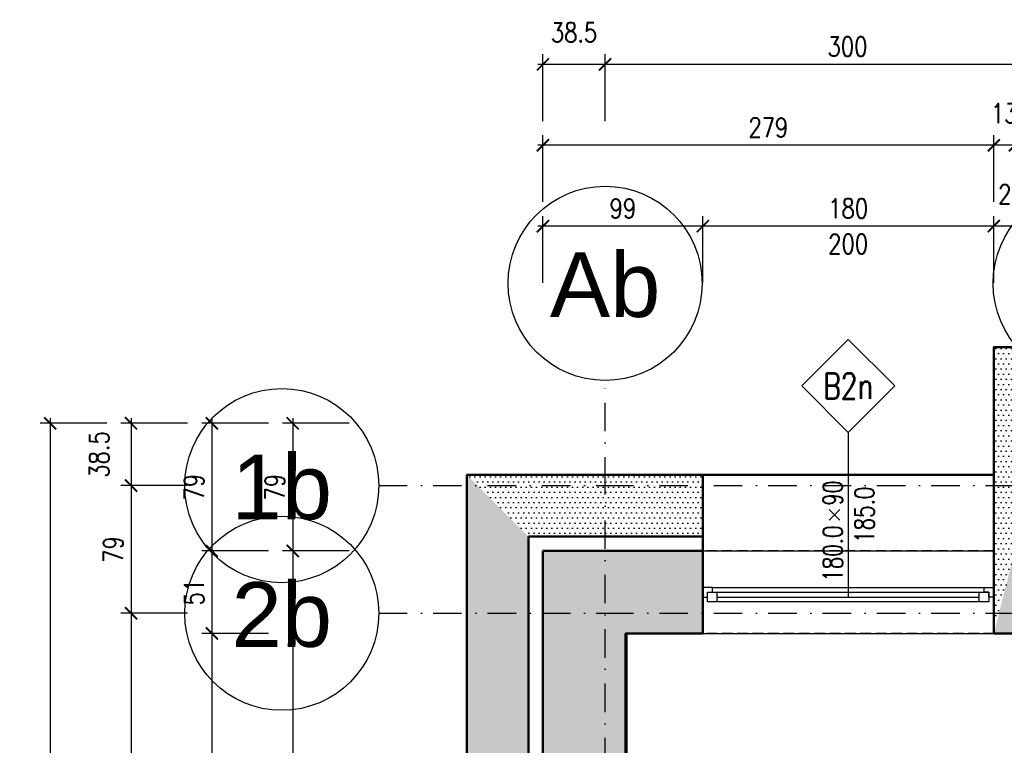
# Model space of a CAD drawing. Header units: millimetres. Extents: x 489 to 7736, y 461 to 5981.
# Tile 10 of 62: x 1513 to 2122, y 2472 to 2921. Entities that reach past the tile are written whole.
import ezdxf
from ezdxf.enums import TextEntityAlignment as Align

# ---------------------------------------------------------------- set-up
doc = ezdxf.new("R2010")
doc.units = ezdxf.units.MM
doc.linetypes.add('DOT___DASHED', pattern=[33.523888, 17.638888, -8.819444, 0.01, -7.055556])
doc.linetypes.add('HIDDEN', pattern=[9.525, 6.35, -3.175])
for name, color, linetype in [('WK-EtykOkna', 11, 'Continuous'), ('WK-Okna', 143, 'Continuous'), ('WK-Otwory', 9, 'Continuous'), ('WK-Siatka', 240, 'DOT___DASHED'), ('WK-Wymiary', 8, 'Continuous'), ('WK-Ściany', 7, 'Continuous')]:
    doc.layers.add(name, color=color, linetype=linetype)
doc.layers.add('WK-Pomieszczenia', color=173, linetype='Continuous', plot=False)
doc.layers.add('WK-widok', color=8, linetype='Continuous', lineweight=0)
doc.styles.add('Arial', font='micross.ttf', dxfattribs={"width": 0.9})
doc.styles.add('RomanS-Narrow', font='romans.shx', dxfattribs={"width": 0.8})
doc.dimstyles.new('AEC Dimension 1-50', dxfattribs={"dimtxt": 12, "dimasz": 0.075, "dimexe": 6.25, "dimexo": 0, "dimgap": 5, "dimtad": 1, "dimdec": 1, "dimrnd": 0.5, "dimzin": 9, "dimdsep": 46, "dimtxsty": 'RomanS-Narrow', "dimblk": 'ARCHTICK', "dimcen": 0.125, "dimdle": 3.125, "dimclrd": 8, "dimclre": 8, "dimclrt": 256, "dimadec": 1, "dimazin": 0, "dimtfac": 1, "dimtdec": 1, "dimtmove": 2, "dimatfit": 2, "dimfxl": 0, "dimtolj": 1, "dimtzin": 0, "dimarcsym": 0})
pattern_1 = [(0, (699.431, 930.084), (1.5875, 3.175), [0, -3.175])]
pattern_2 = [(360, (699.431, 930.084), (1.5875, 3.175), [0, -3.175])]

# ---------------------------------------------------------------- blocks, each defined once
blk = doc.blocks.new('WK_WindowTag01_50_P')
for p, q in [((0, 2.543), (0, 0)), ((-0.296, 1.353), (-0.133, 1.19)), ((-0.133, 1.353), (-0.296, 1.19))]:
    blk.add_line(p, q)
blk.add_lwpolyline([(0, 2.543), (0.719, 3.262), (0, 3.981), (-0.719, 3.262)], close=True)
at = {"color": 0, "linetype": 'ByBlock', "lineweight": -2, "style": 'RomanS-Narrow', "width": 0.75}
blk.add_attdef('OKNA_OBIEKTY:WYSOKOŚĆ', text='', height=0.3, rotation=90, dxfattribs=at).set_placement((0, 1.412), align=Align.BOTTOM_LEFT)
at = {"color": 0, "linetype": 'ByBlock', "lineweight": -2, "style": 'RomanS-Narrow', "width": 0.75, "flags": 8}
blk.add_attdef('OKNA_OBIEKTY:SYMBOL', text='', height=0.4, dxfattribs=at).set_placement((0, 3.262), align=Align.MIDDLE)
at = {"color": 0, "linetype": 'ByBlock', "lineweight": -2, "style": 'RomanS-Narrow', "width": 0.75}
blk.add_attdef('OKNA_OBIEKTY:PARAPET', text='', height=0.3, rotation=90, dxfattribs=at).set_placement((0.099, 1.271), align=Align.TOP_CENTER)
blk.add_attdef('OKNA_OBIEKTY:SZEROKOŚĆ', text='', height=0.3, rotation=90, dxfattribs=at).set_placement((0, 1.106), align=Align.BOTTOM_RIGHT)
blk = doc.blocks.new('_ArchTick')
at = {"color": 0, "linetype": 'ByBlock', "const_width": 15}
blk.add_lwpolyline([(-50, -50), (50, 50)], dxfattribs=at)
blk = doc.blocks.new('*D988')
at = {"layer": 'Defpoints', "color": 0}
for p in [(1717.05, 2671.31), (1682.05, 2592.41), (1717.05, 2592.41)]:
    blk.add_point(p, dxfattribs=at)
at = {"layer": 'WK-Wymiary', "color": 8, "linetype": 'Continuous', "lineweight": -2, "ltscale": 1.3}
for p, q in [((1682.05, 2674.44), (1682.05, 2589.28)), ((1717.05, 2671.31), (1675.8, 2671.31)), ((1717.05, 2592.41), (1675.8, 2592.41))]:
    blk.add_line(p, q, dxfattribs=at)
at = {"layer": 'WK-Wymiary', "color": 8, "linetype": 'ByBlock', "lineweight": -2, "xscale": 0.075, "yscale": 0.075, "zscale": 0.075}
for p, rotation in [((1682.05, 2671.31), 90), ((1682.05, 2592.41), 270)]:
    blk.add_blockref('_ArchTick', p, dxfattribs=dict(at, rotation=rotation))
at = {"layer": 'WK-Wymiary', "lineweight": -3, "insert": (1671.05, 2631.86), "char_height": 12, "attachment_point": 5, "rotation": 90, "style": 'RomanS-Narrow'}
blk.add_mtext('\\A1;\\A1;79', dxfattribs=at)
blk = doc.blocks.new('*D989')
at = {"layer": 'Defpoints', "color": 0}
for p in [(1717.05, 2592.41), (1682.05, 1964.2), (1717.05, 1964.2)]:
    blk.add_point(p, dxfattribs=at)
at = {"layer": 'WK-Wymiary', "color": 8, "linetype": 'Continuous', "lineweight": -2, "ltscale": 1.3}
for p, q in [((1682.05, 2595.53), (1682.05, 1961.08)), ((1717.05, 2592.41), (1675.8, 2592.41)), ((1717.05, 1964.2), (1675.8, 1964.2))]:
    blk.add_line(p, q, dxfattribs=at)
at = {"layer": 'WK-Wymiary', "color": 8, "linetype": 'ByBlock', "lineweight": -2, "xscale": 0.075, "yscale": 0.075, "zscale": 0.075}
for p, rotation in [((1682.05, 2592.41), 90), ((1682.05, 1964.2), 270)]:
    blk.add_blockref('_ArchTick', p, dxfattribs=dict(at, rotation=rotation))
at = {"layer": 'WK-Wymiary', "lineweight": -3, "insert": (1671.05, 2278.31), "char_height": 12, "attachment_point": 5, "rotation": 90, "style": 'RomanS-Narrow'}
blk.add_mtext('\\A1;\\A1;628', dxfattribs=at)
blk = doc.blocks.new('*D997')
at = {"layer": 'Defpoints', "color": 0}
for p in [(1667.05, 2671.31), (1632.05, 2592.41), (1667.05, 2592.41)]:
    blk.add_point(p, dxfattribs=at)
at = {"layer": 'WK-Wymiary', "color": 8, "linetype": 'Continuous', "lineweight": -2, "ltscale": 1.3}
for p, q in [((1632.05, 2674.44), (1632.05, 2589.28)), ((1667.05, 2671.31), (1625.8, 2671.31)), ((1667.05, 2592.41), (1625.8, 2592.41))]:
    blk.add_line(p, q, dxfattribs=at)
at = {"layer": 'WK-Wymiary', "color": 8, "linetype": 'ByBlock', "lineweight": -2, "xscale": 0.075, "yscale": 0.075, "zscale": 0.075}
for p, rotation in [((1632.05, 2671.31), 90), ((1632.05, 2592.41), 270)]:
    blk.add_blockref('_ArchTick', p, dxfattribs=dict(at, rotation=rotation))
at = {"layer": 'WK-Wymiary', "lineweight": -3, "insert": (1621.05, 2631.86), "char_height": 12, "attachment_point": 5, "rotation": 90, "style": 'RomanS-Narrow'}
blk.add_mtext('\\A1;\\A1;79', dxfattribs=at)
blk = doc.blocks.new('*D998')
at = {"layer": 'Defpoints', "color": 0}
for p in [(1667.05, 2592.41), (1632.05, 2541.41), (1667.05, 2541.41)]:
    blk.add_point(p, dxfattribs=at)
at = {"layer": 'WK-Wymiary', "color": 8, "linetype": 'Continuous', "lineweight": -2, "ltscale": 1.3}
for p, q in [((1632.05, 2595.53), (1632.05, 2538.28)), ((1667.05, 2592.41), (1625.8, 2592.41)), ((1667.05, 2541.41), (1625.8, 2541.41))]:
    blk.add_line(p, q, dxfattribs=at)
at = {"layer": 'WK-Wymiary', "color": 8, "linetype": 'ByBlock', "lineweight": -2, "xscale": 0.075, "yscale": 0.075, "zscale": 0.075}
for p, rotation in [((1632.05, 2592.41), 90), ((1632.05, 2541.41), 270)]:
    blk.add_blockref('_ArchTick', p, dxfattribs=dict(at, rotation=rotation))
at = {"layer": 'WK-Wymiary', "lineweight": -3, "insert": (1621.05, 2566.91), "char_height": 12, "attachment_point": 5, "rotation": 90, "style": 'RomanS-Narrow'}
blk.add_mtext('\\A1;\\A1;51', dxfattribs=at)
blk = doc.blocks.new('*D999')
at = {"layer": 'Defpoints', "color": 0}
for p in [(1667.05, 2541.41), (1632.05, 1083.86), (1667.05, 1083.86)]:
    blk.add_point(p, dxfattribs=at)
at = {"layer": 'WK-Wymiary', "color": 8, "linetype": 'Continuous', "lineweight": -2, "ltscale": 1.3}
for p, q in [((1667.05, 2541.41), (1625.8, 2541.41)), ((1632.05, 2544.53), (1632.05, 1080.74)), ((1667.05, 1083.86), (1625.8, 1083.86))]:
    blk.add_line(p, q, dxfattribs=at)
at = {"layer": 'WK-Wymiary', "color": 8, "linetype": 'ByBlock', "lineweight": -2, "xscale": 0.075, "yscale": 0.075, "zscale": 0.075}
for p, rotation in [((1632.05, 2541.41), 90), ((1632.05, 1083.86), 270)]:
    blk.add_blockref('_ArchTick', p, dxfattribs=dict(at, rotation=rotation))
at = {"layer": 'WK-Wymiary', "lineweight": -3, "insert": (1621.05, 1812.64), "char_height": 12, "attachment_point": 5, "rotation": 90, "style": 'RomanS-Narrow'}
blk.add_mtext('\\A1;\\A1;1457.5', dxfattribs=at)
blk = doc.blocks.new('*D1002')
at = {"layer": 'Defpoints', "color": 0}
for p in [(1617.05, 2671.31), (1582.05, 2632.81), (1617.05, 2632.81)]:
    blk.add_point(p, dxfattribs=at)
at = {"layer": 'WK-Wymiary', "color": 8, "linetype": 'Continuous', "lineweight": -2, "ltscale": 1.3}
for p, q in [((1582.05, 2674.44), (1582.05, 2629.69)), ((1617.05, 2671.31), (1575.8, 2671.31)), ((1617.05, 2632.81), (1575.8, 2632.81))]:
    blk.add_line(p, q, dxfattribs=at)
at = {"layer": 'WK-Wymiary', "color": 8, "linetype": 'ByBlock', "lineweight": -2, "xscale": 0.075, "yscale": 0.075, "zscale": 0.075}
for p, rotation in [((1582.05, 2671.31), 90), ((1582.05, 2632.81), 270)]:
    blk.add_blockref('_ArchTick', p, dxfattribs=dict(at, rotation=rotation))
at = {"layer": 'WK-Wymiary', "lineweight": -3, "insert": (1562.3, 2652.06), "char_height": 12, "attachment_point": 5, "rotation": 90, "style": 'RomanS-Narrow'}
blk.add_mtext('\\A1;\\A1;38.5', dxfattribs=at)
blk = doc.blocks.new('*D1003')
at = {"layer": 'Defpoints', "color": 0}
for p in [(1617.05, 2632.81), (1582.05, 2553.91), (1617.05, 2553.91)]:
    blk.add_point(p, dxfattribs=at)
at = {"layer": 'WK-Wymiary', "color": 8, "linetype": 'Continuous', "lineweight": -2, "ltscale": 1.3}
for p, q in [((1617.05, 2632.81), (1575.8, 2632.81)), ((1582.05, 2635.94), (1582.05, 2550.78)), ((1617.05, 2553.91), (1575.8, 2553.91))]:
    blk.add_line(p, q, dxfattribs=at)
at = {"layer": 'WK-Wymiary', "color": 8, "linetype": 'ByBlock', "lineweight": -2, "xscale": 0.075, "yscale": 0.075, "zscale": 0.075}
for p, rotation in [((1582.05, 2632.81), 90), ((1582.05, 2553.91), 270)]:
    blk.add_blockref('_ArchTick', p, dxfattribs=dict(at, rotation=rotation))
at = {"layer": 'WK-Wymiary', "lineweight": -3, "insert": (1571.05, 2593.36), "char_height": 12, "attachment_point": 5, "rotation": 90, "style": 'RomanS-Narrow'}
blk.add_mtext('\\A1;\\A1;79', dxfattribs=at)
blk = doc.blocks.new('*D1004')
at = {"layer": 'Defpoints', "color": 0}
for p in [(1617.05, 2553.91), (1582.05, 2018.97), (1617.05, 2018.97)]:
    blk.add_point(p, dxfattribs=at)
at = {"layer": 'WK-Wymiary', "color": 8, "linetype": 'Continuous', "lineweight": -2, "ltscale": 1.3}
for p, q in [((1617.05, 2553.91), (1575.8, 2553.91)), ((1582.05, 2557.03), (1582.05, 2015.85)), ((1617.05, 2018.97), (1575.8, 2018.97))]:
    blk.add_line(p, q, dxfattribs=at)
at = {"layer": 'WK-Wymiary', "color": 8, "linetype": 'ByBlock', "lineweight": -2, "xscale": 0.075, "yscale": 0.075, "zscale": 0.075}
for p, rotation in [((1582.05, 2553.91), 90), ((1582.05, 2018.97), 270)]:
    blk.add_blockref('_ArchTick', p, dxfattribs=dict(at, rotation=rotation))
at = {"layer": 'WK-Wymiary', "lineweight": -3, "insert": (1571.05, 2286.44), "char_height": 12, "attachment_point": 5, "rotation": 90, "style": 'RomanS-Narrow'}
blk.add_mtext('\\A1;\\A1;535', dxfattribs=at)
blk = doc.blocks.new('*D1009')
at = {"layer": 'Defpoints', "color": 0}
for p in [(1567.05, 2671.31), (1532.05, 908.08), (1567.05, 908.08)]:
    blk.add_point(p, dxfattribs=at)
at = {"layer": 'WK-Wymiary', "color": 8, "linetype": 'Continuous', "lineweight": -2, "ltscale": 1.3}
for p, q in [((1532.05, 2674.44), (1532.05, 904.96)), ((1567.05, 2671.31), (1525.8, 2671.31)), ((1567.05, 908.08), (1525.8, 908.08))]:
    blk.add_line(p, q, dxfattribs=at)
at = {"layer": 'WK-Wymiary', "color": 8, "linetype": 'ByBlock', "lineweight": -2, "xscale": 0.075, "yscale": 0.075, "zscale": 0.075}
for p, rotation in [((1532.05, 2671.31), 90), ((1532.05, 908.08), 270)]:
    blk.add_blockref('_ArchTick', p, dxfattribs=dict(at, rotation=rotation))
at = {"layer": 'WK-Wymiary', "lineweight": -3, "insert": (1521.05, 1789.7), "char_height": 12, "attachment_point": 5, "rotation": 90, "style": 'RomanS-Narrow'}
blk.add_mtext('\\A1;\\A1;1763', dxfattribs=at)
blk = doc.blocks.new('*D1028')
at = {"layer": 'Defpoints', "color": 0}
for p in [(2115.72, 2793.16), (2115.72, 2758.16), (2137.76, 2758.16)]:
    blk.add_point(p, dxfattribs=at)
at = {"layer": 'WK-Wymiary', "color": 8, "linetype": 'Continuous', "lineweight": -2, "ltscale": 1.3}
for p, q in [((2115.72, 2758.16), (2115.72, 2799.41)), ((2137.76, 2758.16), (2137.76, 2799.41)), ((2140.88, 2793.16), (2112.59, 2793.16))]:
    blk.add_line(p, q, dxfattribs=at)
at = {"layer": 'WK-Wymiary', "color": 8, "linetype": 'ByBlock', "lineweight": -2, "xscale": 0.075, "yscale": 0.075, "zscale": 0.075, "rotation": 180}
blk.add_blockref('_ArchTick', (2115.72, 2793.16), dxfattribs=at)
at = {"layer": 'WK-Wymiary', "color": 8, "linetype": 'ByBlock', "lineweight": -2, "xscale": 0.075, "yscale": 0.075, "zscale": 0.075}
blk.add_blockref('_ArchTick', (2137.76, 2793.16), dxfattribs=at)
at = {"layer": 'WK-Wymiary', "lineweight": -3, "insert": (2126.74, 2812.91), "char_height": 12, "attachment_point": 5, "style": 'RomanS-Narrow'}
blk.add_mtext('\\A1;\\A1;22', dxfattribs=at)
blk = doc.blocks.new('*D1029')
at = {"layer": 'Defpoints', "color": 0}
for p in [(1935.72, 2793.16), (1935.72, 2758.16), (2115.72, 2758.16)]:
    blk.add_point(p, dxfattribs=at)
at = {"layer": 'WK-Wymiary', "color": 8, "linetype": 'Continuous', "lineweight": -2, "ltscale": 1.3}
for p, q in [((1935.72, 2758.16), (1935.72, 2799.41)), ((2115.72, 2758.16), (2115.72, 2799.41)), ((2118.84, 2793.16), (1932.59, 2793.16))]:
    blk.add_line(p, q, dxfattribs=at)
at = {"layer": 'WK-Wymiary', "color": 8, "linetype": 'ByBlock', "lineweight": -2, "xscale": 0.075, "yscale": 0.075, "zscale": 0.075, "rotation": 180}
blk.add_blockref('_ArchTick', (1935.72, 2793.16), dxfattribs=at)
at = {"layer": 'WK-Wymiary', "color": 8, "linetype": 'ByBlock', "lineweight": -2, "xscale": 0.075, "yscale": 0.075, "zscale": 0.075}
blk.add_blockref('_ArchTick', (2115.72, 2793.16), dxfattribs=at)
at = {"layer": 'WK-Wymiary', "lineweight": -3, "insert": (2025.72, 2804.16), "char_height": 12, "attachment_point": 5, "style": 'RomanS-Narrow'}
blk.add_mtext('\\A1;\\A1;180', dxfattribs=at)
blk = doc.blocks.new('*D1030')
at = {"layer": 'Defpoints', "color": 0}
for p in [(1836.82, 2793.16), (1836.82, 2758.16), (1935.72, 2758.16)]:
    blk.add_point(p, dxfattribs=at)
at = {"layer": 'WK-Wymiary', "color": 8, "linetype": 'Continuous', "lineweight": -2, "ltscale": 1.3}
for p, q in [((1836.82, 2758.16), (1836.82, 2799.41)), ((1935.72, 2758.16), (1935.72, 2799.41)), ((1938.84, 2793.16), (1833.69, 2793.16))]:
    blk.add_line(p, q, dxfattribs=at)
at = {"layer": 'WK-Wymiary', "color": 8, "linetype": 'ByBlock', "lineweight": -2, "xscale": 0.075, "yscale": 0.075, "zscale": 0.075, "rotation": 180}
blk.add_blockref('_ArchTick', (1836.82, 2793.16), dxfattribs=at)
at = {"layer": 'WK-Wymiary', "color": 8, "linetype": 'ByBlock', "lineweight": -2, "xscale": 0.075, "yscale": 0.075, "zscale": 0.075}
blk.add_blockref('_ArchTick', (1935.72, 2793.16), dxfattribs=at)
at = {"layer": 'WK-Wymiary', "lineweight": -3, "insert": (1886.27, 2804.16), "char_height": 12, "attachment_point": 5, "style": 'RomanS-Narrow'}
blk.add_mtext('\\A1;\\A1;99', dxfattribs=at)
blk = doc.blocks.new('*D1042')
at = {"layer": 'Defpoints', "color": 0}
for p in [(2115.72, 2843.16), (2115.72, 2808.16), (2128.76, 2808.16)]:
    blk.add_point(p, dxfattribs=at)
at = {"layer": 'WK-Wymiary', "color": 8, "linetype": 'Continuous', "lineweight": -2, "ltscale": 1.3}
for p, q in [((2115.72, 2808.16), (2115.72, 2849.41)), ((2128.76, 2808.16), (2128.76, 2849.41)), ((2131.88, 2843.16), (2112.59, 2843.16))]:
    blk.add_line(p, q, dxfattribs=at)
at = {"layer": 'WK-Wymiary', "color": 8, "linetype": 'ByBlock', "lineweight": -2, "xscale": 0.075, "yscale": 0.075, "zscale": 0.075, "rotation": 180}
blk.add_blockref('_ArchTick', (2115.72, 2843.16), dxfattribs=at)
at = {"layer": 'WK-Wymiary', "color": 8, "linetype": 'ByBlock', "lineweight": -2, "xscale": 0.075, "yscale": 0.075, "zscale": 0.075}
blk.add_blockref('_ArchTick', (2128.76, 2843.16), dxfattribs=at)
at = {"layer": 'WK-Wymiary', "lineweight": -3, "insert": (2122.24, 2862.91), "char_height": 12, "attachment_point": 5, "style": 'RomanS-Narrow'}
blk.add_mtext('\\A1;\\A1;13', dxfattribs=at)
blk = doc.blocks.new('*D1043')
at = {"layer": 'Defpoints', "color": 0}
for p in [(1836.82, 2843.16), (1836.82, 2808.16), (2115.72, 2808.16)]:
    blk.add_point(p, dxfattribs=at)
at = {"layer": 'WK-Wymiary', "color": 8, "linetype": 'Continuous', "lineweight": -2, "ltscale": 1.3}
for p, q in [((1836.82, 2808.16), (1836.82, 2849.41)), ((2115.72, 2808.16), (2115.72, 2849.41)), ((2118.84, 2843.16), (1833.69, 2843.16))]:
    blk.add_line(p, q, dxfattribs=at)
at = {"layer": 'WK-Wymiary', "color": 8, "linetype": 'ByBlock', "lineweight": -2, "xscale": 0.075, "yscale": 0.075, "zscale": 0.075, "rotation": 180}
blk.add_blockref('_ArchTick', (1836.82, 2843.16), dxfattribs=at)
at = {"layer": 'WK-Wymiary', "color": 8, "linetype": 'ByBlock', "lineweight": -2, "xscale": 0.075, "yscale": 0.075, "zscale": 0.075}
blk.add_blockref('_ArchTick', (2115.72, 2843.16), dxfattribs=at)
at = {"layer": 'WK-Wymiary', "lineweight": -3, "insert": (1976.27, 2854.16), "char_height": 12, "attachment_point": 5, "style": 'RomanS-Narrow'}
blk.add_mtext('\\A1;\\A1;279', dxfattribs=at)
blk = doc.blocks.new('*D1052')
at = {"layer": 'Defpoints', "color": 0}
for p in [(1875.32, 2893.16), (1875.32, 2858.16), (2175.3, 2858.16)]:
    blk.add_point(p, dxfattribs=at)
at = {"layer": 'WK-Wymiary', "color": 8, "linetype": 'Continuous', "lineweight": -2, "ltscale": 1.3}
for p, q in [((1875.32, 2858.16), (1875.32, 2899.41)), ((2175.3, 2858.16), (2175.3, 2899.41)), ((2178.42, 2893.16), (1872.19, 2893.16))]:
    blk.add_line(p, q, dxfattribs=at)
at = {"layer": 'WK-Wymiary', "color": 8, "linetype": 'ByBlock', "lineweight": -2, "xscale": 0.075, "yscale": 0.075, "zscale": 0.075, "rotation": 180}
blk.add_blockref('_ArchTick', (1875.32, 2893.16), dxfattribs=at)
at = {"layer": 'WK-Wymiary', "color": 8, "linetype": 'ByBlock', "lineweight": -2, "xscale": 0.075, "yscale": 0.075, "zscale": 0.075}
blk.add_blockref('_ArchTick', (2175.3, 2893.16), dxfattribs=at)
at = {"layer": 'WK-Wymiary', "lineweight": -3, "insert": (2025.31, 2904.16), "char_height": 12, "attachment_point": 5, "style": 'RomanS-Narrow'}
blk.add_mtext('\\A1;\\A1;300', dxfattribs=at)
blk = doc.blocks.new('*D1053')
at = {"layer": 'Defpoints', "color": 0}
for p in [(1836.82, 2893.16), (1836.82, 2858.16), (1875.32, 2858.16)]:
    blk.add_point(p, dxfattribs=at)
at = {"layer": 'WK-Wymiary', "color": 8, "linetype": 'Continuous', "lineweight": -2, "ltscale": 1.3}
for p, q in [((1836.82, 2858.16), (1836.82, 2899.41)), ((1875.32, 2858.16), (1875.32, 2899.41)), ((1878.44, 2893.16), (1833.69, 2893.16))]:
    blk.add_line(p, q, dxfattribs=at)
at = {"layer": 'WK-Wymiary', "color": 8, "linetype": 'ByBlock', "lineweight": -2, "xscale": 0.075, "yscale": 0.075, "zscale": 0.075, "rotation": 180}
blk.add_blockref('_ArchTick', (1836.82, 2893.16), dxfattribs=at)
at = {"layer": 'WK-Wymiary', "color": 8, "linetype": 'ByBlock', "lineweight": -2, "xscale": 0.075, "yscale": 0.075, "zscale": 0.075}
blk.add_blockref('_ArchTick', (1875.32, 2893.16), dxfattribs=at)
at = {"layer": 'WK-Wymiary', "lineweight": -3, "insert": (1856.07, 2912.91), "char_height": 12, "attachment_point": 5, "style": 'RomanS-Narrow'}
blk.add_mtext('\\A1;\\A1;38.5', dxfattribs=at)
blk = doc.blocks.new('BubbleDef')
at = {"color": 0, "linetype": 'Continuous'}
blk.add_circle((0, 0), 1.5, dxfattribs=at)
at = {"color": 0, "linetype": 'Continuous', "style": 'Arial'}
blk.add_attdef('LABEL', text='', height=1, dxfattribs=at).set_placement((0, 0), align=Align.MIDDLE)

msp = doc.modelspace()

# ---------------------------------------------------------------- hatches: boundary and pattern name
at = {"layer": 'WK-Ściany', "linetype": 'Continuous', "lineweight": -3}
h = msp.add_hatch(dxfattribs=at)
h.set_pattern_fill('DOTS', color=253, scale=2, angle=360, style=0)
h.set_pattern_definition([(360, (699.431, 930.084), (1.5875, 3.175), [0, -3.175])])
h.paths.add_polyline_path([(2115.72, 2718.31), (2128.76, 2680.31), (2228.82, 2680.31), (2228.82, 2718.31)], flags=0)
h = msp.add_hatch(dxfattribs=at)
h.set_pattern_fill('DOTS', color=253, scale=2, style=0)
h.set_pattern_definition([(2e-12, (699.431, 930.084), (1.5875, 3.175), [0, -3.175])])
h.paths.add_polyline_path([(2128.76, 2680.31), (2115.72, 2718.31), (2115.72, 2541.41), (2128.76, 2592.41)], flags=0)
h = msp.add_hatch(dxfattribs=at)
h.set_pattern_fill('DOTS', color=253, scale=2, style=0)
h.set_pattern_definition(pattern_1)
h.paths.add_polyline_path([(1789.82, 2639.41), (1827.82, 2601.41), (1935.72, 2601.41), (1935.72, 2639.41)], flags=0)
h = msp.add_hatch(dxfattribs=at)
h.set_pattern_fill('DOTS', color=253, scale=2, style=0)
h.set_pattern_definition(pattern_2)
h.paths.add_polyline_path([(1789.82, 1964.2), (1827.82, 1964.2), (1827.82, 2601.41), (1789.82, 2639.41)], flags=0)
h = msp.add_hatch(dxfattribs=at)
h.set_pattern_fill('DOTS', color=253, scale=2, style=0)
h.set_pattern_definition(pattern_1)
h.paths.add_polyline_path([(1836.82, 2592.41), (1887.82, 2541.41), (1935.72, 2541.41), (1935.72, 2592.41)], flags=0)
h.paths.add_polyline_path([(2128.76, 2592.41), (2115.72, 2541.41), (2163.76, 2541.41), (2159.18, 2560.57), (2137.76, 2592.41)], flags=0)
h = msp.add_hatch(dxfattribs=at)
h.set_pattern_fill('DOTS', color=253, scale=2, style=0)
h.set_pattern_definition(pattern_2)
h.paths.add_polyline_path([(1836.82, 1032.86), (1887.82, 1083.86), (1887.82, 1533.11), (1872.85, 1549.37), (1836.82, 1557.5)], flags=0)
h.paths.add_polyline_path([(1836.82, 1557.5), (1872.85, 1549.37), (1887.82, 1557.5), (1887.82, 1600.03), (1836.82, 1600.03)], flags=0)
h.paths.add_polyline_path([(1836.82, 1690.03), (1887.82, 1690.03), (1887.82, 1735.4), (1836.82, 1735.4)], flags=0)
h.paths.add_polyline_path([(1836.82, 1825.4), (1887.82, 1825.4), (1887.82, 1859.2), (1836.82, 1874.2)], flags=0)
h.paths.add_polyline_path([(1836.82, 1964.2), (1887.82, 1964.2), (1887.82, 2129.77), (1872.07, 2139.77), (1836.82, 2144.77)], flags=0)
h.paths.add_polyline_path([(1836.82, 2144.77), (1872.07, 2139.77), (1887.82, 2144.77), (1887.82, 2541.41), (1836.82, 2592.41)], flags=0)

# ---------------------------------------------------------------- linework, layer by layer
at = {"layer": 'WK-Okna', "color": 143, "linetype": 'Continuous', "lineweight": -3}
for p, q in [((1935.72, 2592.41), (2115.72, 2592.41)), ((1941.72, 2569.91), (2109.72, 2569.91)), ((1944.72, 2560.91), (1944.72, 2566.91)), ((2106.72, 2560.91), (2106.72, 2566.91)), ((1944.72, 2563.91), (2106.72, 2563.91)), ((1935.72, 2541.41), (2115.72, 2541.41))]:
    msp.add_line(p, q, dxfattribs=at)
for points in [[(1941.72, 2569.91), (1935.72, 2569.91), (1935.72, 2563.91), (1938.72, 2563.91), (1938.72, 2566.91), (1941.72, 2566.91)], [(1938.72, 2560.91), (1938.72, 2566.91), (2112.72, 2566.91), (2112.72, 2560.91)], [(2109.72, 2569.91), (2115.72, 2569.91), (2115.72, 2563.91), (2112.72, 2563.91), (2112.72, 2566.91), (2109.72, 2566.91)]]:
    msp.add_lwpolyline(points, close=True, dxfattribs=at)
at = {"layer": 'WK-Otwory', "color": 9, "linetype": 'HIDDEN', "lineweight": -3}
for p, q in [((2115.72, 2592.41), (1935.72, 2592.41)), ((2115.72, 2541.41), (1935.72, 2541.41))]:
    msp.add_line(p, q, dxfattribs=at)
at = {"layer": 'WK-Otwory', "color": 9, "linetype": 'Continuous', "lineweight": -3}
for p, q in [((1935.72, 2541.41), (1935.72, 2592.41)), ((2115.72, 2541.41), (2115.72, 2592.41))]:
    msp.add_line(p, q, dxfattribs=at)
at = {"layer": 'WK-Pomieszczenia', "color": 173, "linetype": 'HIDDEN', "lineweight": -3}
for p, q in [((2163.76, 2541.41), (1887.82, 2541.41)), ((1887.82, 2541.41), (1887.82, 2144.77))]:
    msp.add_line(p, q, dxfattribs=at)
at = {"layer": 'WK-Siatka', "color": 240, "linetype": 'DOT___DASHED', "lineweight": -3}
for p, q in [((1875.32, 2632.81), (1875.32, 2697.81)), ((1735.32, 2632.81), (1875.32, 2632.81)), ((1875.32, 946.58), (1875.32, 2632.81)), ((1875.32, 2632.81), (5768.18, 2632.81)), ((1735.32, 2553.91), (1875.32, 2553.91)), ((1875.32, 2553.91), (5768.18, 2553.91))]:
    msp.add_line(p, q, dxfattribs=at)
at = {"layer": 'WK-widok', "ltscale": 1.3}
msp.add_lwpolyline([(1887.82, 2541.41), (2163.76, 2541.41), (2163.76, 2381.79), (2149.29, 2381.79), (2149.29, 2144.77), (2163.76, 2144.77), (2163.76, 2006.47), (2230.26, 2006.47), (2230.26, 2016.47), (2466.66, 2016.47), (2466.66, 1545.92), (2378.84, 1545.92), (2378.84, 1265.63), (2422.58, 1265.63), (2422.58, 909.05), (2186.1, 909.05), (2186.1, 1083.18), (2176.61, 1083.18), (1888.98, 1083.18), (1888.98, 2541.41), (1889.25, 2541.41)], dxfattribs=at)
at = {"layer": 'WK-Ściany', "color": 7, "linetype": 'Continuous', "lineweight": 50}
for p, q in [((2228.82, 2718.31), (2115.72, 2718.31)), ((2115.72, 2718.31), (2115.72, 2541.41)), ((1935.72, 2639.41), (1789.82, 2639.41)), ((1789.82, 2639.41), (1789.82, 1964.2)), ((1935.72, 2601.41), (1935.72, 2639.41)), ((1827.82, 2601.41), (1935.72, 2601.41)), ((1827.82, 1964.2), (1827.82, 2601.41)), ((1935.72, 2592.41), (1836.82, 2592.41)), ((1836.82, 1964.2), (1836.82, 2592.41)), ((1935.72, 2541.41), (1935.72, 2592.41)), ((1887.82, 2541.41), (1935.72, 2541.41)), ((1887.82, 2144.77), (1887.82, 2541.41)), ((2115.72, 2541.41), (2163.76, 2541.41))]:
    msp.add_line(p, q, dxfattribs=at)
for points in [[(2228.82, 2718.31), (2115.72, 2718.31), (2115.72, 2639.41), (1789.82, 2639.41), (1789.82, 985.86), (2115.51, 985.86), (2115.51, 861.08), (3429.42, 861.08), (3429.42, 982.83), (3456, 982.83)], [(1935.72, 2639.41), (1935.72, 2541.41)]]:
    msp.add_lwpolyline(points, dxfattribs=at)

# ---------------------------------------------------------------- block references
at = {"layer": 'WK-EtykOkna', "color": 11, "linetype": 'Continuous', "lineweight": -3, "ltscale": 1.3}
ref = msp.add_blockref('WK_WindowTag01_50_P', (2025.72, 2563.91, -61), dxfattribs=dict(at, xscale=40, yscale=40, zscale=40))
ref.add_attrib('OKNA_OBIEKTY:SZEROKOŚĆ', '180.0', dxfattribs={"layer": '0', "color": 0, "linetype": 'ByBlock', "lineweight": -2, "height": 12, "rotation": 90, "style": 'RomanS-Narrow', "width": 0.75}).set_placement((2025.72, 2608.15, -61), align=Align.BOTTOM_RIGHT)
ref.add_attrib('OKNA_OBIEKTY:SYMBOL', 'B2n', dxfattribs={"layer": '0', "color": 0, "linetype": 'ByBlock', "lineweight": -2, "height": 16, "style": 'RomanS-Narrow', "width": 0.75}).set_placement((2025.72, 2694.39, -61), align=Align.MIDDLE)
ref.add_attrib('OKNA_OBIEKTY:WYSOKOŚĆ', '90', dxfattribs={"layer": '0', "color": 0, "linetype": 'ByBlock', "lineweight": -2, "height": 12, "rotation": 90, "style": 'RomanS-Narrow', "width": 0.75}).set_placement((2025.72, 2620.38, -61), align=Align.BOTTOM_LEFT)
ref.add_attrib('OKNA_OBIEKTY:PARAPET', '185.0', dxfattribs={"layer": '0', "color": 0, "linetype": 'ByBlock', "lineweight": -2, "height": 12, "rotation": 90, "style": 'RomanS-Narrow', "width": 0.75}).set_placement((2029.69, 2614.76, -61), align=Align.TOP_CENTER)
at = {"layer": 'WK-Siatka', "color": 240, "linetype": 'DOT___DASHED', "lineweight": -3, "ltscale": 1.3, "xscale": 40, "yscale": 40, "zscale": 40}
for p, values in [((1875.32, 2757.81), {'LABEL': 'Ab'}), ((2175.3, 2757.81), {'LABEL': 'Bb'}), ((1675.32, 2632.81), {'LABEL': '1b'}), ((1675.32, 2553.91), {'LABEL': '2b'})]:
    msp.add_blockref('BubbleDef', p, dxfattribs=at).add_auto_attribs(values)

# ---------------------------------------------------------------- texts
at = {"layer": 'WK-Wymiary', "color": 8, "linetype": 'Continuous', "lineweight": -3, "insert": (2025.72, 2788.16), "char_height": 12, "attachment_point": 2, "style": 'RomanS-Narrow'}
msp.add_mtext('\\A1;200', dxfattribs=at)

# ---------------------------------------------------------------- dimensions: what is measured, and where the dimension line sits
at = {"layer": 'WK-Wymiary', "color": 8, "linetype": 'Continuous', "lineweight": -3, "ltscale": 1.3}
for base, p1, p2, angle, text, picture, middle in [((1836.82, 2893.16), (1875.32, 2858.16), (1836.82, 2858.16), 180, '\\A1;38.5', '*D1053', (1856.07, 2912.91)), ((1875.32, 2893.16), (2175.3, 2858.16), (1875.32, 2858.16), 180, '\\A1;300', '*D1052', (2025.31, 2904.16)), ((2115.72, 2843.16), (2128.76, 2808.16), (2115.72, 2808.16), 180, '\\A1;13', '*D1042', (2122.24, 2862.91)), ((1836.82, 2843.16), (2115.72, 2808.16), (1836.82, 2808.16), 180, '\\A1;279', '*D1043', (1976.27, 2854.16)), ((2115.72, 2793.16), (2137.76, 2758.16), (2115.72, 2758.16), 180, '\\A1;22', '*D1028', (2126.74, 2812.91)), ((1836.82, 2793.16), (1935.72, 2758.16), (1836.82, 2758.16), 180, '\\A1;99', '*D1030', (1886.27, 2804.16)), ((1935.72, 2793.16), (2115.72, 2758.16), (1935.72, 2758.16), 180, '\\A1;180', '*D1029', (2025.72, 2804.16)), ((1532.05, 908.08), (1567.05, 2671.31), (1567.05, 908.08), 90, '\\A1;1763', '*D1009', (1521.05, 1789.7)), ((1582.05, 2632.81), (1617.05, 2671.31), (1617.05, 2632.81), 90, '\\A1;38.5', '*D1002', (1562.3, 2652.06)), ((1632.05, 2592.41), (1667.05, 2671.31), (1667.05, 2592.41), 90, '\\A1;79', '*D997', (1621.05, 2631.86)), ((1682.05, 2592.41), (1717.05, 2671.31), (1717.05, 2592.41), 90, '\\A1;79', '*D988', (1671.05, 2631.86)), ((1582.05, 2553.91), (1617.05, 2632.81), (1617.05, 2553.91), 90, '\\A1;79', '*D1003', (1571.05, 2593.36)), ((1632.05, 2541.41), (1667.05, 2592.41), (1667.05, 2541.41), 90, '\\A1;51', '*D998', (1621.05, 2566.91)), ((1682.05, 1964.2), (1717.05, 2592.41), (1717.05, 1964.2), 90, '\\A1;628', '*D989', (1671.05, 2278.31)), ((1582.05, 2018.97), (1617.05, 2553.91), (1617.05, 2018.97), 90, '\\A1;535', '*D1004', (1571.05, 2286.44)), ((1632.05, 1083.86), (1667.05, 2541.41), (1667.05, 1083.86), 90, '\\A1;1457.5', '*D999', (1621.05, 1812.64))]:
    dim = msp.add_linear_dim(base=base, p1=p1, p2=p2, angle=angle, text=text, dimstyle='AEC Dimension 1-50', override={"dimclrd": 8, "dimclre": 8, "dimclrt": 256}, dxfattribs=at)
    dim.commit()
    dim.dimension.update_dxf_attribs({"geometry": picture, "text_midpoint": middle})

doc.saveas('drawing.dxf')
